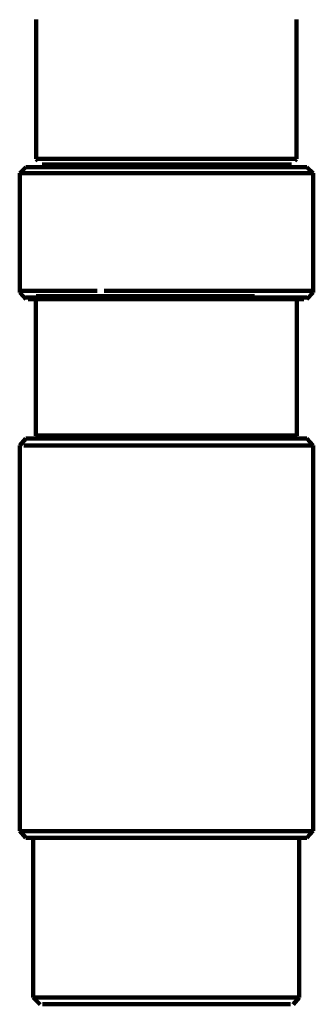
# Model space of a CAD drawing. Header units: millimetres. Extents: x 64 to 462, y -260 to 373.
# Tile 1 of 4: x 241 to 285, y -260 to -112. Entities that reach past the tile are written whole.
import ezdxf

# ---------------------------------------------------------------- set-up
doc = ezdxf.new("R2010")
doc.units = ezdxf.units.MM
doc.header["$MEASUREMENT"] = 0
doc.layers.add('Laag 1', color=7, linetype='Continuous', lineweight=0)

msp = doc.modelspace()

# ---------------------------------------------------------------- linework, layer by layer
at = {"layer": 'Laag 1', "color": 18, "lineweight": 211, "true_color": 0x010000}
for p, q in [((243.61, -133.28), (243.61, -112.45)), ((282.5, -133.28), (282.5, -112.45)), ((243.69, -133.28), (243.61, -133.28)), ((243.85, -133.54), (243.61, -133.29)), ((243.85, -133.28), (243.68, -133.28)), ((244.1, -133.28), (243.85, -133.28)), ((244.35, -133.28), (244.1, -133.28)), ((244.68, -133.28), (244.35, -133.28)), ((245.01, -133.28), (244.68, -133.28)), ((245.5, -133.28), (245.01, -133.28)), ((245.91, -133.28), (245.5, -133.28)), ((246.49, -133.28), (245.91, -133.28)), ((247.07, -133.28), (246.49, -133.28)), ((247.72, -133.28), (247.07, -133.28)), ((248.38, -133.28), (247.72, -133.28)), ((249.13, -133.28), (248.38, -133.28)), ((249.87, -133.28), (249.13, -133.28)), ((250.69, -133.28), (249.87, -133.28)), ((251.52, -133.28), (250.69, -133.28)), ((252.42, -133.28), (251.51, -133.28)), ((253.33, -133.28), (252.42, -133.28)), ((254.32, -133.28), (253.33, -133.28)), ((255.22, -133.28), (254.32, -133.28)), ((256.29, -133.28), (255.22, -133.28)), ((257.28, -133.28), (256.3, -133.28)), ((258.27, -133.28), (257.28, -133.28)), ((259.34, -133.28), (258.27, -133.28)), ((260.41, -133.28), (259.34, -133.28)), ((261.49, -133.28), (260.41, -133.28)), ((262.56, -133.28), (261.48, -133.28)), ((263.63, -133.28), (262.56, -133.28)), ((264.7, -133.28), (263.63, -133.28)), ((265.77, -133.28), (264.7, -133.28)), ((266.84, -133.28), (265.77, -133.28)), ((267.83, -133.28), (266.84, -133.28)), ((268.9, -133.28), (267.83, -133.28)), ((269.89, -133.28), (268.9, -133.28)), ((270.88, -133.28), (269.89, -133.28)), ((271.87, -133.28), (270.88, -133.28)), ((272.77, -133.28), (271.87, -133.28)), ((273.68, -133.28), (272.77, -133.28)), ((274.59, -133.28), (273.68, -133.28)), ((275.41, -133.28), (274.58, -133.28)), ((276.23, -133.28), (275.41, -133.28)), ((277.06, -133.28), (276.23, -133.28)), ((277.72, -133.28), (277.06, -133.28)), ((278.46, -133.28), (277.72, -133.28)), ((279.04, -133.28), (278.46, -133.28)), ((279.61, -133.28), (279.03, -133.28)), ((280.19, -133.28), (279.61, -133.28)), ((280.68, -133.28), (280.19, -133.28)), ((281.1, -133.28), (280.68, -133.28)), ((281.51, -133.28), (281.1, -133.28)), ((281.76, -133.28), (281.51, -133.28)), ((282.09, -133.28), (281.76, -133.28)), ((282.25, -133.28), (282.08, -133.28)), ((282.41, -133.28), (282.25, -133.28)), ((282.25, -133.54), (282.5, -133.29)), ((282.5, -133.28), (282.42, -133.28)), ((242.06, -134.5), (241.15, -135.43)), ((241.16, -135.43), (241.24, -135.43)), ((241.16, -153.24), (241.16, -135.43)), ((241.24, -135.43), (241.41, -135.43)), ((241.4, -135.43), (241.57, -135.43)), ((241.57, -135.43), (241.81, -135.43)), ((241.82, -135.43), (242.15, -135.43)), ((242.15, -134.5), (242.07, -134.5)), ((242.23, -134.5), (242.15, -134.5)), ((242.15, -135.43), (242.56, -135.43)), ((242.4, -134.5), (242.23, -134.5)), ((242.56, -134.5), (242.39, -134.5)), ((242.81, -134.5), (242.56, -134.5)), ((242.56, -135.43), (242.97, -135.43)), ((243.14, -134.5), (242.81, -134.5)), ((242.97, -135.43), (243.39, -135.43)), ((243.55, -134.5), (243.14, -134.5)), ((243.39, -135.43), (243.96, -135.43)), ((243.97, -134.5), (243.55, -134.5)), ((244.46, -134.5), (243.97, -134.5)), ((243.97, -135.43), (244.55, -135.43)), ((244.96, -134.5), (244.46, -134.5)), ((281.79, -134.12), (244.51, -134.12)), ((244.54, -135.43), (245.2, -135.43)), ((245.62, -134.5), (244.96, -134.5)), ((245.2, -135.43), (245.86, -135.43)), ((246.2, -134.5), (245.62, -134.5)), ((245.87, -135.43), (246.61, -135.43)), ((246.94, -134.5), (246.2, -134.5)), ((246.61, -135.43), (247.35, -135.43)), ((247.68, -134.5), (246.94, -134.5)), ((247.35, -135.43), (248.18, -135.43)), ((248.43, -134.5), (247.68, -134.5)), ((248.18, -135.43), (249, -135.43)), ((249.25, -134.5), (248.43, -134.5)), ((249.01, -135.43), (249.92, -135.43)), ((250.08, -134.5), (249.25, -134.5)), ((249.91, -135.43), (250.83, -135.43)), ((250.99, -134.5), (250.08, -134.5)), ((250.82, -135.43), (251.81, -135.43)), ((251.98, -134.5), (250.99, -134.5)), ((251.81, -135.43), (252.73, -135.43)), ((252.89, -134.5), (251.98, -134.5)), ((252.72, -135.43), (253.8, -135.43)), ((253.88, -134.5), (252.89, -134.5)), ((253.8, -135.43), (254.79, -135.43)), ((254.87, -134.5), (253.88, -134.5)), ((254.79, -135.43), (255.86, -135.43)), ((255.95, -134.5), (254.87, -134.5)), ((255.86, -135.43), (256.94, -135.43)), ((257.02, -134.5), (255.95, -134.5)), ((256.94, -135.43), (258.01, -135.43)), ((258.09, -134.5), (257.02, -134.5)), ((258.01, -135.43), (259.17, -135.43)), ((259.17, -134.5), (258.1, -134.5)), ((260.24, -134.5), (259.17, -134.5)), ((259.17, -135.43), (260.24, -135.43)), ((261.4, -134.5), (260.24, -134.5)), ((260.24, -135.43), (261.4, -135.43)), ((262.47, -134.5), (261.4, -134.5)), ((261.4, -135.43), (262.47, -135.43)), ((263.63, -134.5), (262.47, -134.5)), ((262.47, -135.43), (263.63, -135.43)), ((264.7, -134.5), (263.63, -134.5)), ((263.63, -135.43), (264.79, -135.43)), ((265.86, -134.5), (264.7, -134.5)), ((264.79, -135.43), (265.86, -135.43)), ((266.94, -134.5), (265.86, -134.5)), ((265.86, -135.43), (267.02, -135.43)), ((268.01, -134.5), (266.94, -134.5)), ((267.02, -135.43), (268.09, -135.43)), ((269.17, -134.5), (268.01, -134.5)), ((268.09, -135.43), (269.16, -135.43)), ((270.16, -134.5), (269.17, -134.5)), ((269.17, -135.43), (270.32, -135.43)), ((271.23, -134.5), (270.16, -134.5)), ((270.32, -135.43), (271.31, -135.43)), ((272.22, -134.5), (271.23, -134.5)), ((271.31, -135.43), (272.39, -135.43)), ((273.22, -134.5), (272.23, -134.5)), ((272.39, -135.43), (273.38, -135.43)), ((274.21, -134.5), (273.22, -134.5)), ((273.38, -135.43), (274.37, -135.43)), ((275.12, -134.5), (274.2, -134.5)), ((274.37, -135.43), (275.36, -135.43)), ((276.02, -134.5), (275.11, -134.5)), ((275.36, -135.43), (276.27, -135.43)), ((276.85, -134.5), (276.02, -134.5)), ((276.27, -135.43), (277.1, -135.43)), ((277.68, -134.5), (276.85, -134.5)), ((277.1, -135.43), (278.01, -135.43)), ((278.5, -134.5), (277.68, -134.5)), ((278.01, -135.43), (278.83, -135.43)), ((279.25, -134.5), (278.5, -134.5)), ((278.83, -135.43), (279.58, -135.43)), ((279.91, -134.5), (279.25, -134.5)), ((279.58, -135.43), (280.32, -135.43)), ((280.57, -134.5), (279.91, -134.5)), ((280.32, -135.43), (280.98, -135.43)), ((281.15, -134.5), (280.57, -134.5)), ((280.98, -135.43), (281.56, -135.43)), ((281.73, -134.5), (281.14, -134.5)), ((281.56, -135.43), (282.22, -135.43)), ((282.14, -134.5), (281.73, -134.5)), ((282.63, -134.5), (282.14, -134.5)), ((282.22, -135.43), (282.72, -135.43)), ((282.97, -134.5), (282.63, -134.5)), ((282.72, -135.43), (283.21, -135.43)), ((283.3, -134.5), (282.96, -134.5)), ((283.21, -135.43), (283.63, -135.43)), ((283.54, -134.5), (283.3, -134.5)), ((283.79, -134.5), (283.55, -134.5)), ((283.63, -135.43), (283.96, -135.43)), ((283.96, -134.5), (283.79, -134.5)), ((284.04, -134.5), (283.96, -134.5)), ((283.96, -135.43), (284.29, -135.43)), ((284.04, -134.5), (285.03, -135.43)), ((284.29, -135.43), (284.53, -135.43)), ((284.53, -135.43), (284.78, -135.43)), ((284.78, -135.43), (284.95, -135.43)), ((284.95, -135.42), (285.03, -135.42)), ((285.03, -153.24), (285.03, -135.43)), ((241.24, -152.99), (241.16, -152.99)), ((241.4, -152.99), (241.24, -152.99)), ((241.57, -152.99), (241.4, -152.99)), ((241.82, -152.99), (241.57, -152.99)), ((242.15, -152.99), (241.82, -152.99)), ((242.56, -152.99), (242.15, -152.99)), ((242.97, -152.99), (242.56, -152.99)), ((243.39, -152.99), (242.97, -152.99)), ((243.97, -152.99), (243.38, -152.99)), ((244.54, -152.99), (243.96, -152.99)), ((245.2, -152.99), (244.55, -152.99)), ((245.87, -152.99), (245.21, -152.99)), ((246.61, -152.99), (245.86, -152.99)), ((247.35, -152.99), (246.61, -152.99)), ((248.18, -152.99), (247.35, -152.99)), ((249.01, -152.99), (248.18, -152.99)), ((249.91, -152.99), (249, -152.99)), ((250.82, -152.99), (249.91, -152.99)), ((251.81, -152.99), (250.82, -152.99)), ((252.72, -152.99), (251.81, -152.99)), ((254.79, -152.99), (253.8, -152.99)), ((255.86, -152.99), (254.79, -152.99)), ((256.94, -152.99), (255.87, -152.99)), ((258.01, -152.99), (256.94, -152.99)), ((259.17, -152.99), (258.01, -152.99)), ((260.24, -152.99), (259.17, -152.99)), ((261.4, -152.99), (260.24, -152.99)), ((262.47, -152.99), (261.4, -152.99)), ((263.63, -152.99), (262.47, -152.99)), ((264.79, -152.99), (263.63, -152.99)), ((265.86, -152.99), (264.79, -152.99)), ((267.02, -152.99), (265.86, -152.99)), ((268.09, -152.99), (267.02, -152.99)), ((269.17, -152.99), (268.09, -152.99)), ((270.32, -152.99), (269.17, -152.99)), ((271.31, -152.99), (270.32, -152.99)), ((272.39, -152.99), (271.31, -152.99)), ((273.38, -152.99), (272.39, -152.99)), ((274.37, -152.99), (273.38, -152.99)), ((275.36, -152.99), (274.37, -152.99)), ((276.27, -152.99), (275.36, -152.99)), ((277.1, -152.99), (276.27, -152.99)), ((278.01, -152.99), (277.1, -152.99)), ((278.83, -152.99), (278.01, -152.99)), ((279.58, -152.99), (278.83, -152.99)), ((280.32, -152.99), (279.58, -152.99)), ((280.98, -152.99), (280.32, -152.99)), ((281.56, -152.99), (280.98, -152.99)), ((282.22, -152.99), (281.56, -152.99)), ((282.72, -152.99), (282.22, -152.99)), ((283.21, -152.99), (282.72, -152.99)), ((283.63, -152.99), (283.21, -152.99)), ((283.96, -152.99), (283.63, -152.99)), ((284.29, -152.99), (283.96, -152.99)), ((284.53, -152.99), (284.29, -152.99)), ((284.78, -152.99), (284.54, -152.99)), ((284.95, -152.99), (284.78, -152.99)), ((285.03, -152.99), (284.95, -152.99)), ((242.06, -154.24), (241.15, -153.24)), ((242.06, -153.98), (242.15, -153.98)), ((242.15, -153.98), (242.23, -153.98)), ((242.23, -153.98), (242.4, -153.98)), ((242.4, -153.98), (242.56, -153.98)), ((242.4, -154.23), (283.62, -154.23)), ((242.56, -153.98), (242.81, -153.98)), ((242.81, -153.98), (243.14, -153.98)), ((243.14, -153.98), (243.55, -153.98)), ((243.8, -153.98), (243.55, -154.23)), ((243.55, -153.98), (243.97, -153.98)), ((243.55, -174.67), (243.55, -154.23)), ((243.6, -153.8), (243.69, -153.8)), ((243.69, -153.8), (243.86, -153.8)), ((243.86, -153.8), (244.1, -153.8)), ((243.97, -153.98), (244.46, -153.98)), ((244.1, -153.8), (244.35, -153.8)), ((244.35, -153.8), (244.68, -153.8)), ((244.46, -153.98), (244.96, -153.98)), ((244.68, -153.8), (245.01, -153.8)), ((244.96, -153.98), (245.62, -153.98)), ((245.01, -153.8), (245.5, -153.8)), ((245.5, -153.8), (245.91, -153.8)), ((245.62, -153.98), (246.2, -153.98)), ((245.91, -153.8), (246.49, -153.8)), ((246.2, -153.98), (246.94, -153.98)), ((246.49, -153.8), (247.07, -153.8)), ((246.94, -153.98), (247.68, -153.98)), ((247.07, -153.8), (247.72, -153.8)), ((247.68, -153.98), (248.43, -153.98)), ((247.72, -153.8), (248.38, -153.8)), ((248.38, -153.8), (249.13, -153.8)), ((248.43, -153.98), (249.25, -153.98)), ((249.13, -153.8), (249.87, -153.8)), ((249.25, -153.98), (250.08, -153.98)), ((249.87, -153.8), (250.69, -153.8)), ((250.08, -153.98), (250.99, -153.98)), ((250.69, -153.8), (251.51, -153.8)), ((250.99, -153.98), (251.98, -153.98)), ((251.51, -153.8), (252.42, -153.8)), ((251.98, -153.98), (252.89, -153.98)), ((252.42, -153.8), (253.33, -153.8)), ((252.89, -153.98), (253.88, -153.98)), ((253.33, -153.8), (254.31, -153.8)), ((253.88, -153.98), (254.87, -153.98)), ((254.31, -153.8), (255.22, -153.8)), ((254.87, -153.98), (255.94, -153.98)), ((255.22, -153.8), (256.29, -153.8)), ((255.95, -153.98), (257.02, -153.98)), ((256.29, -153.8), (257.28, -153.8)), ((257.02, -153.98), (258.1, -153.98)), ((257.28, -153.8), (258.27, -153.8)), ((258.09, -153.98), (259.17, -153.98)), ((258.27, -153.8), (259.34, -153.8)), ((259.17, -153.98), (260.24, -153.98)), ((259.34, -153.8), (260.41, -153.8)), ((260.24, -153.98), (261.4, -153.98)), ((260.41, -153.8), (261.49, -153.8)), ((261.4, -153.98), (262.47, -153.98)), ((261.49, -153.8), (262.55, -153.8)), ((262.47, -153.98), (263.63, -153.98)), ((262.55, -153.8), (263.63, -153.8)), ((263.63, -153.8), (264.7, -153.8)), ((263.63, -153.98), (264.71, -153.98)), ((264.7, -153.8), (265.77, -153.8)), ((264.7, -153.98), (265.86, -153.98)), ((265.77, -153.8), (266.84, -153.8)), ((265.86, -153.98), (266.93, -153.98)), ((266.84, -153.8), (267.83, -153.8)), ((266.94, -153.98), (268.01, -153.98)), ((267.83, -153.8), (268.9, -153.8)), ((268.01, -153.98), (269.17, -153.98)), ((268.9, -153.8), (269.89, -153.8)), ((269.17, -153.98), (270.16, -153.98)), ((269.89, -153.8), (270.88, -153.8)), ((270.16, -153.98), (271.23, -153.98)), ((270.88, -153.8), (271.87, -153.8)), ((271.23, -153.98), (272.22, -153.98)), ((271.87, -153.8), (272.77, -153.8)), ((272.22, -153.98), (273.21, -153.98)), ((272.77, -153.8), (273.68, -153.8)), ((273.22, -153.98), (274.21, -153.98)), ((273.68, -153.8), (274.59, -153.8)), ((274.21, -153.98), (275.12, -153.98)), ((274.59, -153.8), (275.41, -153.8)), ((275.12, -153.98), (276.03, -153.98)), ((275.41, -153.8), (276.23, -153.8)), ((276.02, -153.98), (276.85, -153.98)), ((276.27, -154.23), (277.1, -154.23)), ((276.85, -153.98), (277.68, -153.98)), ((277.68, -153.98), (278.5, -153.98)), ((277.76, -154.23), (278.5, -154.23)), ((278.5, -153.98), (279.25, -153.98)), ((278.5, -154.23), (279.08, -154.23)), ((279.08, -154.23), (279.66, -154.23)), ((279.25, -153.98), (279.91, -153.98)), ((279.66, -154.23), (280.24, -154.23)), ((279.91, -153.98), (280.57, -153.98)), ((280.24, -154.23), (280.73, -154.23)), ((280.57, -153.98), (281.15, -153.98)), ((280.73, -154.23), (281.15, -154.23)), ((281.15, -153.98), (281.72, -153.98)), ((281.15, -154.23), (281.56, -154.23)), ((281.56, -154.23), (281.81, -154.23)), ((281.73, -153.98), (282.14, -153.98)), ((281.81, -154.23), (282.14, -154.23)), ((282.14, -153.98), (282.64, -153.98)), ((282.14, -154.23), (282.31, -154.23)), ((282.3, -153.98), (282.55, -154.23)), ((282.3, -154.23), (282.47, -154.23)), ((282.47, -154.23), (282.55, -154.23)), ((282.55, -174.67), (282.55, -154.23)), ((282.63, -153.98), (282.97, -153.98)), ((282.97, -153.98), (283.3, -153.98)), ((283.3, -153.98), (283.54, -153.98)), ((283.54, -153.98), (283.79, -153.98)), ((283.79, -153.98), (283.96, -153.98)), ((283.96, -153.98), (284.04, -153.98)), ((284.04, -154.24), (285.03, -153.24)), ((242.06, -175.11), (241.15, -176.12)), ((242.15, -175.11), (242.07, -175.11)), ((242.23, -175.11), (242.15, -175.11)), ((242.4, -175.11), (242.23, -175.11)), ((242.56, -175.11), (242.39, -175.11)), ((242.81, -175.11), (242.56, -175.11)), ((243.14, -175.11), (242.81, -175.11)), ((243.55, -175.11), (243.14, -175.11)), ((243.8, -174.92), (243.55, -174.67)), ((243.97, -175.11), (243.55, -175.11)), ((243.69, -174.66), (243.6, -174.66)), ((243.86, -174.66), (243.69, -174.66)), ((244.1, -174.66), (243.86, -174.66)), ((244.46, -175.11), (243.97, -175.11)), ((244.35, -174.66), (244.1, -174.66)), ((244.68, -174.66), (244.35, -174.66)), ((244.96, -175.11), (244.46, -175.11)), ((245.01, -174.66), (244.68, -174.66)), ((245.62, -175.11), (244.96, -175.11)), ((245.5, -174.66), (245.01, -174.66)), ((245.91, -174.66), (245.5, -174.66)), ((246.2, -175.11), (245.62, -175.11)), ((246.49, -174.66), (245.91, -174.66)), ((246.94, -175.11), (246.2, -175.11)), ((247.07, -174.66), (246.49, -174.66)), ((247.68, -175.11), (246.94, -175.11)), ((247.72, -174.66), (247.07, -174.66)), ((248.43, -175.11), (247.68, -175.11)), ((248.38, -174.66), (247.72, -174.66)), ((249.13, -174.66), (248.38, -174.66)), ((249.25, -175.11), (248.43, -175.11)), ((249.87, -174.66), (249.13, -174.66)), ((250.08, -175.11), (249.25, -175.11)), ((250.69, -174.66), (249.87, -174.66)), ((250.99, -175.11), (250.08, -175.11)), ((251.51, -174.66), (250.69, -174.66)), ((251.98, -175.11), (250.99, -175.11)), ((252.42, -174.66), (251.51, -174.66)), ((252.89, -175.11), (251.98, -175.11)), ((253.33, -174.66), (252.42, -174.66)), ((253.88, -175.11), (252.89, -175.11)), ((254.31, -174.66), (253.33, -174.66)), ((254.87, -175.11), (253.88, -175.11)), ((255.22, -174.66), (254.31, -174.66)), ((255.95, -175.11), (254.87, -175.11)), ((256.29, -174.66), (255.22, -174.66)), ((257.02, -175.11), (255.95, -175.11)), ((257.28, -174.66), (256.29, -174.66)), ((258.09, -175.11), (257.02, -175.11)), ((258.27, -174.66), (257.28, -174.66)), ((259.17, -175.11), (258.1, -175.11)), ((259.34, -174.66), (258.27, -174.66)), ((260.24, -175.11), (259.17, -175.11)), ((260.41, -174.66), (259.34, -174.66)), ((261.4, -175.11), (260.24, -175.11)), ((261.49, -174.66), (260.41, -174.66)), ((262.47, -175.11), (261.4, -175.11)), ((262.55, -174.66), (261.49, -174.66)), ((263.63, -175.11), (262.47, -175.11)), ((263.63, -174.66), (262.55, -174.66)), ((264.7, -174.66), (263.63, -174.66)), ((264.7, -175.11), (263.63, -175.11)), ((265.77, -174.66), (264.7, -174.66)), ((265.86, -175.11), (264.7, -175.11)), ((266.84, -174.66), (265.77, -174.66)), ((266.94, -175.11), (265.86, -175.11)), ((267.83, -174.66), (266.84, -174.66)), ((268.01, -175.11), (266.94, -175.11)), ((268.9, -174.66), (267.83, -174.66)), ((269.17, -175.11), (268.01, -175.11)), ((269.89, -174.66), (268.9, -174.66)), ((270.16, -175.11), (269.17, -175.11)), ((270.88, -174.66), (269.89, -174.66)), ((271.23, -175.11), (270.16, -175.11)), ((271.87, -174.66), (270.88, -174.66)), ((272.22, -175.11), (271.23, -175.11)), ((272.77, -174.66), (271.87, -174.66)), ((273.22, -175.11), (272.23, -175.11)), ((273.68, -174.66), (272.77, -174.66)), ((274.21, -175.11), (273.22, -175.11)), ((274.59, -174.66), (273.68, -174.66)), ((275.12, -175.11), (274.2, -175.11)), ((275.41, -174.66), (274.59, -174.66)), ((276.02, -175.11), (275.11, -175.11)), ((276.23, -174.66), (275.41, -174.66)), ((276.85, -175.11), (276.02, -175.11)), ((277.06, -174.66), (276.23, -174.66)), ((277.68, -175.11), (276.85, -175.11)), ((277.72, -174.66), (277.06, -174.66)), ((278.5, -175.11), (277.68, -175.11)), ((278.46, -174.66), (277.72, -174.66)), ((279.03, -174.66), (278.46, -174.66)), ((279.25, -175.11), (278.5, -175.11)), ((279.61, -174.66), (279.03, -174.66)), ((279.91, -175.11), (279.25, -175.11)), ((280.19, -174.66), (279.61, -174.66)), ((280.57, -175.11), (279.91, -175.11)), ((280.69, -174.66), (280.19, -174.66)), ((281.15, -175.11), (280.57, -175.11)), ((281.1, -174.66), (280.69, -174.66)), ((281.51, -174.66), (281.1, -174.66)), ((281.73, -175.11), (281.14, -175.11)), ((281.75, -174.66), (281.51, -174.66)), ((282.14, -175.11), (281.73, -175.11)), ((282.09, -174.66), (281.75, -174.66)), ((282.25, -174.66), (282.09, -174.66)), ((282.63, -175.11), (282.14, -175.11)), ((282.41, -174.66), (282.25, -174.66)), ((282.3, -174.92), (282.55, -174.67)), ((282.5, -174.66), (282.41, -174.66)), ((282.97, -175.11), (282.63, -175.11)), ((283.3, -175.11), (282.96, -175.11)), ((283.54, -175.11), (283.3, -175.11)), ((283.79, -175.11), (283.55, -175.11)), ((283.96, -175.11), (283.79, -175.11)), ((284.04, -175.11), (283.96, -175.11)), ((284.04, -175.11), (285.03, -176.12)), ((241.16, -233.78), (241.16, -176.12)), ((241.16, -176.49), (241.24, -176.49)), ((241.78, -176.12), (247.35, -176.12)), ((245.87, -176.12), (246.61, -176.12)), ((247.35, -176.12), (248.18, -176.12)), ((248.18, -176.12), (249, -176.12)), ((249.01, -176.12), (249.92, -176.12)), ((249.91, -176.12), (250.83, -176.12)), ((250.82, -176.12), (251.81, -176.12)), ((251.81, -176.12), (252.73, -176.12)), ((252.72, -176.12), (253.8, -176.12)), ((253.8, -176.12), (254.79, -176.12)), ((254.79, -176.12), (255.86, -176.12)), ((255.86, -176.12), (256.94, -176.12)), ((256.94, -176.12), (258.01, -176.12)), ((258.01, -176.12), (259.17, -176.12)), ((259.17, -176.12), (260.24, -176.12)), ((260.24, -176.12), (261.4, -176.12)), ((261.4, -176.12), (262.47, -176.12)), ((262.47, -176.12), (263.63, -176.12)), ((263.63, -176.12), (264.79, -176.12)), ((264.79, -176.12), (265.86, -176.12)), ((265.86, -176.12), (267.02, -176.12)), ((267.02, -176.12), (268.09, -176.12)), ((268.09, -176.12), (269.16, -176.12)), ((269.17, -176.12), (270.32, -176.12)), ((270.32, -176.12), (271.31, -176.12)), ((271.31, -176.12), (272.39, -176.12)), ((272.39, -176.12), (273.38, -176.12)), ((273.38, -176.12), (274.37, -176.12)), ((274.37, -176.12), (275.36, -176.12)), ((275.36, -176.12), (276.27, -176.12)), ((276.27, -176.12), (277.1, -176.12)), ((277.1, -176.12), (278.01, -176.12)), ((278.01, -176.12), (278.83, -176.12)), ((278.83, -176.12), (279.58, -176.12)), ((279.58, -176.12), (280.32, -176.12)), ((280.32, -176.12), (280.98, -176.12)), ((280.98, -176.12), (281.56, -176.12)), ((281.56, -176.12), (282.22, -176.12)), ((282.22, -176.12), (282.72, -176.12)), ((282.72, -176.12), (283.21, -176.12)), ((283.21, -176.12), (283.63, -176.12)), ((283.63, -176.12), (283.96, -176.12)), ((283.96, -176.12), (284.29, -176.12)), ((284.29, -176.12), (284.53, -176.12)), ((284.53, -176.12), (284.78, -176.12)), ((284.78, -176.12), (284.95, -176.12)), ((284.95, -176.12), (285.03, -176.12)), ((285.03, -233.78), (285.03, -176.12)), ((242.06, -234.79), (241.15, -233.78)), ((241.24, -233.79), (241.16, -233.79)), ((241.4, -233.79), (241.24, -233.79)), ((241.57, -233.79), (241.4, -233.79)), ((241.82, -233.79), (241.57, -233.79)), ((242.15, -233.79), (241.82, -233.79)), ((242.56, -233.79), (242.15, -233.79)), ((242.97, -233.79), (242.56, -233.79)), ((243.39, -233.79), (242.97, -233.79)), ((243.97, -233.79), (243.38, -233.79)), ((244.54, -233.79), (243.96, -233.79)), ((245.2, -233.79), (244.55, -233.79)), ((245.87, -233.79), (245.21, -233.79)), ((246.61, -233.79), (245.86, -233.79)), ((247.35, -233.79), (246.61, -233.79)), ((248.18, -233.79), (247.35, -233.79)), ((249.01, -233.79), (248.18, -233.79)), ((249.91, -233.79), (249, -233.79)), ((250.82, -233.79), (249.91, -233.79)), ((251.81, -233.79), (250.82, -233.79)), ((252.72, -233.79), (251.81, -233.79)), ((253.8, -233.79), (252.73, -233.79)), ((254.79, -233.79), (253.8, -233.79)), ((255.86, -233.79), (254.79, -233.79)), ((256.94, -233.79), (255.87, -233.79)), ((258.01, -233.79), (256.94, -233.79)), ((259.17, -233.79), (258.01, -233.79)), ((260.24, -233.79), (259.17, -233.79)), ((261.4, -233.79), (260.24, -233.79)), ((262.47, -233.79), (261.4, -233.79)), ((263.63, -233.79), (262.47, -233.79)), ((264.79, -233.79), (263.63, -233.79)), ((265.86, -233.79), (264.79, -233.79)), ((267.02, -233.79), (265.86, -233.79)), ((268.09, -233.79), (267.02, -233.79)), ((269.17, -233.79), (268.09, -233.79)), ((270.32, -233.79), (269.17, -233.79)), ((271.31, -233.79), (270.32, -233.79)), ((272.39, -233.79), (271.31, -233.79)), ((273.38, -233.79), (272.39, -233.79)), ((274.37, -233.79), (273.38, -233.79)), ((275.36, -233.79), (274.37, -233.79)), ((276.27, -233.79), (275.36, -233.79)), ((277.1, -233.79), (276.27, -233.79)), ((278.01, -233.79), (277.1, -233.79)), ((278.83, -233.79), (278.01, -233.79)), ((279.58, -233.79), (278.83, -233.79)), ((280.32, -233.79), (279.58, -233.79)), ((280.98, -233.79), (280.32, -233.79)), ((281.56, -233.79), (280.98, -233.79)), ((282.22, -233.79), (281.56, -233.79)), ((282.72, -233.79), (282.22, -233.79)), ((283.21, -233.79), (282.72, -233.79)), ((283.63, -233.79), (283.21, -233.79)), ((283.96, -233.79), (283.63, -233.79)), ((284.29, -233.79), (283.96, -233.79)), ((284.04, -234.79), (285.03, -233.78)), ((284.53, -233.79), (284.29, -233.79)), ((284.78, -233.79), (284.54, -233.79)), ((284.95, -233.79), (284.78, -233.79)), ((285.03, -233.79), (284.95, -233.79)), ((242.06, -234.79), (242.15, -234.79)), ((242.15, -234.79), (242.23, -234.79)), ((242.23, -234.79), (242.4, -234.79)), ((242.4, -234.79), (242.56, -234.79)), ((242.56, -234.79), (242.81, -234.79)), ((242.81, -234.79), (243.14, -234.79)), ((243.14, -234.79), (243.55, -234.79)), ((243.18, -234.87), (243.18, -258.69)), ((243.55, -234.79), (243.97, -234.79)), ((243.97, -234.79), (244.46, -234.79)), ((244.46, -234.79), (244.96, -234.79)), ((244.96, -234.79), (245.62, -234.79)), ((245.62, -234.79), (246.2, -234.79)), ((246.2, -234.79), (246.94, -234.79)), ((246.94, -234.79), (247.68, -234.79)), ((247.68, -234.79), (248.43, -234.79)), ((248.43, -234.79), (249.25, -234.79)), ((249.25, -234.79), (250.08, -234.79)), ((250.08, -234.79), (250.99, -234.79)), ((250.99, -234.79), (251.98, -234.79)), ((251.98, -234.79), (252.89, -234.79)), ((252.89, -234.79), (253.88, -234.79)), ((253.88, -234.79), (254.87, -234.79)), ((254.87, -234.79), (255.94, -234.79)), ((255.95, -234.79), (257.02, -234.79)), ((257.02, -234.79), (258.1, -234.79)), ((258.09, -234.79), (259.17, -234.79)), ((259.17, -234.79), (260.24, -234.79)), ((260.24, -234.79), (261.4, -234.79)), ((261.4, -234.79), (262.47, -234.79)), ((262.47, -234.79), (263.63, -234.79)), ((263.63, -234.79), (264.71, -234.79)), ((264.7, -234.79), (265.86, -234.79)), ((265.86, -234.79), (266.93, -234.79)), ((266.94, -234.79), (268.01, -234.79)), ((268.01, -234.79), (269.17, -234.79)), ((269.17, -234.79), (270.16, -234.79)), ((270.16, -234.79), (271.23, -234.79)), ((271.23, -234.79), (272.22, -234.79)), ((272.22, -234.79), (273.21, -234.79)), ((273.22, -234.79), (274.21, -234.79)), ((274.21, -234.79), (275.12, -234.79)), ((275.12, -234.79), (276.03, -234.79)), ((276.02, -234.79), (276.85, -234.79)), ((276.85, -234.79), (277.68, -234.79)), ((277.68, -234.79), (278.5, -234.79)), ((278.5, -234.79), (279.25, -234.79)), ((279.25, -234.79), (279.91, -234.79)), ((279.91, -234.79), (280.57, -234.79)), ((280.57, -234.79), (281.15, -234.79)), ((281.15, -234.79), (281.72, -234.79)), ((281.73, -234.79), (282.14, -234.79)), ((282.14, -234.79), (282.64, -234.79)), ((282.63, -234.79), (282.97, -234.79)), ((282.94, -234.87), (282.94, -258.69)), ((282.97, -234.79), (283.3, -234.79)), ((283.3, -234.79), (283.54, -234.79)), ((283.54, -234.79), (283.79, -234.79)), ((283.79, -234.79), (283.96, -234.79)), ((283.96, -234.79), (284.04, -234.79)), ((243.27, -258.69), (243.18, -258.69)), ((244.19, -259.71), (243.18, -258.69)), ((243.44, -258.69), (243.27, -258.69)), ((243.69, -258.69), (243.44, -258.69)), ((243.94, -258.69), (243.69, -258.69)), ((244.28, -258.69), (243.94, -258.69)), ((244.61, -258.69), (244.28, -258.69)), ((245.12, -258.69), (244.61, -258.69)), ((245.54, -258.69), (245.12, -258.69)), ((246.13, -258.69), (245.54, -258.69)), ((246.72, -258.69), (246.13, -258.69)), ((247.4, -258.69), (246.72, -258.69)), ((248.07, -258.69), (247.4, -258.69)), ((248.83, -258.69), (248.07, -258.69)), ((249.59, -258.69), (248.83, -258.69)), ((250.43, -258.69), (249.59, -258.69)), ((251.27, -258.69), (250.43, -258.69)), ((252.2, -258.69), (251.27, -258.69)), ((253.12, -258.69), (252.2, -258.69)), ((254.13, -258.69), (253.12, -258.69)), ((255.06, -258.69), (254.13, -258.69)), ((256.16, -258.69), (255.06, -258.69)), ((257.17, -258.69), (256.16, -258.69)), ((258.18, -258.69), (257.17, -258.69)), ((259.27, -258.69), (258.18, -258.69)), ((260.37, -258.69), (259.27, -258.69)), ((261.47, -258.69), (260.37, -258.69)), ((262.56, -258.69), (261.47, -258.69)), ((263.65, -258.69), (262.56, -258.69)), ((264.75, -258.69), (263.65, -258.69)), ((265.84, -258.69), (264.75, -258.69)), ((266.94, -258.69), (265.84, -258.69)), ((267.95, -258.69), (266.94, -258.69)), ((269.04, -258.69), (267.95, -258.69)), ((270.05, -258.69), (269.04, -258.69)), ((270.9, -258.69), (269.91, -258.69)), ((271.89, -258.69), (270.9, -258.69)), ((272.8, -258.69), (271.89, -258.69)), ((273.71, -258.69), (272.8, -258.69)), ((274.62, -258.69), (273.71, -258.69)), ((275.45, -258.69), (274.62, -258.69)), ((276.27, -258.69), (275.45, -258.69)), ((277.1, -258.69), (276.27, -258.69)), ((277.76, -258.69), (277.1, -258.69)), ((278.5, -258.69), (277.76, -258.69)), ((279.08, -258.69), (278.5, -258.69)), ((279.66, -258.69), (279.08, -258.69)), ((280.24, -258.69), (279.66, -258.69)), ((280.73, -258.69), (280.24, -258.69)), ((281.15, -258.69), (280.73, -258.69)), ((281.56, -258.69), (281.15, -258.69)), ((281.81, -258.69), (281.56, -258.69)), ((282.14, -258.69), (281.81, -258.69)), ((282.02, -259.71), (282.94, -258.69)), ((282.3, -258.69), (282.14, -258.69)), ((282.47, -258.69), (282.3, -258.69)), ((282.55, -258.69), (282.47, -258.69)), ((244.54, -259.7), (244.63, -259.7)), ((244.63, -259.7), (244.79, -259.7)), ((244.79, -259.7), (244.96, -259.7)), ((244.96, -259.7), (245.29, -259.7)), ((245.29, -259.7), (245.62, -259.7)), ((245.62, -259.7), (245.95, -259.7)), ((245.95, -259.7), (246.36, -259.7)), ((246.36, -259.7), (246.86, -259.7)), ((246.86, -259.7), (247.36, -259.7)), ((247.35, -259.7), (247.93, -259.7)), ((247.93, -259.7), (248.59, -259.7)), ((248.59, -259.7), (249.25, -259.7)), ((249.25, -259.7), (250, -259.7)), ((250, -259.7), (250.74, -259.7)), ((250.74, -259.7), (251.49, -259.7)), ((251.48, -259.7), (252.31, -259.7)), ((252.31, -259.7), (253.22, -259.7)), ((253.22, -259.7), (254.13, -259.7)), ((254.13, -259.7), (255.04, -259.7)), ((255.04, -259.7), (255.95, -259.7)), ((255.95, -259.7), (256.94, -259.7)), ((256.94, -259.7), (257.93, -259.7)), ((257.93, -259.7), (258.92, -259.7)), ((258.92, -259.7), (259.99, -259.7)), ((259.99, -259.7), (260.98, -259.7)), ((260.99, -259.7), (262.06, -259.7)), ((262.06, -259.7), (263.05, -259.7)), ((263.05, -259.7), (264.12, -259.7)), ((264.13, -259.7), (265.12, -259.7)), ((265.12, -259.7), (266.19, -259.7)), ((266.19, -259.7), (267.18, -259.7)), ((267.18, -259.7), (268.17, -259.7)), ((268.17, -259.7), (269.17, -259.7)), ((269.17, -259.7), (270.16, -259.7)), ((270.16, -259.7), (271.15, -259.7)), ((271.15, -259.7), (272.06, -259.7)), ((272.06, -259.7), (272.97, -259.7)), ((272.97, -259.7), (273.79, -259.7)), ((273.79, -259.7), (274.62, -259.7)), ((274.62, -259.7), (275.45, -259.7)), ((275.45, -259.7), (276.19, -259.7)), ((276.19, -259.7), (276.85, -259.7)), ((276.85, -259.7), (277.59, -259.7)), ((277.59, -259.7), (278.17, -259.7)), ((278.17, -259.7), (278.75, -259.7)), ((278.75, -259.7), (279.33, -259.7)), ((279.33, -259.7), (279.83, -259.7)), ((279.83, -259.7), (280.24, -259.7)), ((280.24, -259.7), (280.57, -259.7)), ((280.57, -259.7), (280.9, -259.7)), ((280.9, -259.7), (281.15, -259.7)), ((281.15, -259.7), (281.31, -259.7)), ((281.31, -259.7), (281.48, -259.7)), ((281.48, -259.7), (281.56, -259.7)), ((281.56, -259.7), (281.64, -259.7))]:
    msp.add_line(p, q, dxfattribs=at)

doc.saveas('drawing.dxf')
